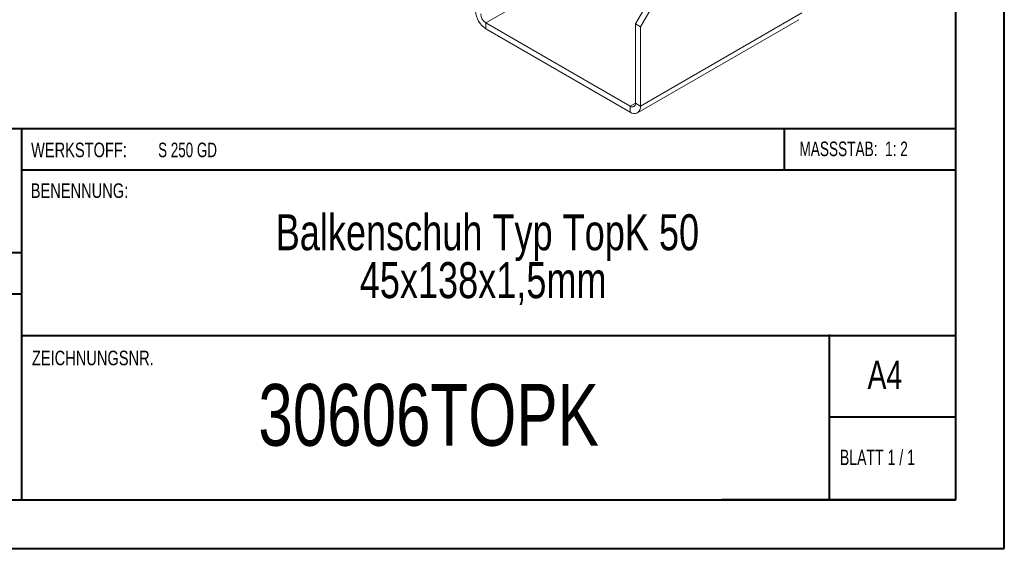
# Model space of a CAD drawing. Header units: millimetres. Extents: x 0 to 210, y 0 to 297.
# Tile 2 of 9: x 109 to 210, y 0 to 55. Entities that reach past the tile are written whole.
import ezdxf

# ---------------------------------------------------------------- set-up
doc = ezdxf.new("R2010")
doc.units = ezdxf.units.MM
doc.styles.add('SLDTEXTSTYLE0', font='TXT', dxfattribs={"width": 0.75})
doc.styles.add('SLDTEXTSTYLE1', font='TXT', dxfattribs={"width": 0.681818})
doc.styles.add('SLDTEXTSTYLE2', font='TXT', dxfattribs={"width": 0.7})
doc.styles.add('SLDTEXTSTYLE3', font='TXT', dxfattribs={"width": 0.6875})

# ---------------------------------------------------------------- blocks, each defined once
blk = doc.blocks.new('SW_NOTE_1')
at = {"color": 0, "linetype": 'Continuous', "lineweight": 0, "char_height": 3.7042, "attachment_point": 2, "style": 'SLDTEXTSTYLE0'}
for s, insert in [('Balkenschuh Typ TopK 50', (29.46, 4.77)), ('45x138x1,5mm', (29.02, -0.16))]:
    blk.add_mtext(s, dxfattribs=dict(at, insert=insert))

msp = doc.modelspace()

# ---------------------------------------------------------------- linework, layer by layer
at = {"color": 7, "linetype": 'Continuous', "lineweight": 40}
for p, q in [((210.08, 0.21), (210.08, 297.21)), ((205.08, 5.21), (205.08, 292.21)), ((205.08, 43.37), (10.11, 43.37)), ((108.91, 43.37), (108.91, 5.12)), ((187.47, 39.12), (187.47, 43.37)), ((205.08, 39.12), (108.91, 39.12)), ((108.91, 30.62), (10.11, 30.62)), ((108.91, 26.37), (10.11, 26.37)), ((108.91, 22.12), (205.08, 22.12)), ((192.08, 5.21), (192.08, 22.21)), ((205.08, 13.71), (192.08, 13.71)), ((10.08, 5.21), (205.08, 5.21)), ((205.08, 5.21), (180.99, 5.21)), ((0.08, 0.21), (210.08, 0.21))]:
    msp.add_line(p, q, dxfattribs=at)
at = {"color": 7, "linetype": 'Continuous', "lineweight": 15}
for p, q in [((156.73, 54.28), (173.34, 63.87)), ((172.11, 54.18), (176, 60.91)), ((172.64, 53.87), (176.53, 60.61)), ((172.64, 45.7), (189.25, 55.3)), ((156.73, 54.28), (156.73, 53.66)), ((171.58, 45.7), (156.73, 54.28)), ((172.11, 54.18), (172.64, 53.87)), ((172.11, 46.01), (172.11, 54.18)), ((172.33, 45.02), (188.94, 54.61)), ((172.64, 45.7), (172.64, 53.87)), ((171.58, 45.09), (156.73, 53.66)), ((172.11, 46.01), (171.58, 45.7)), ((171.58, 45.7), (171.58, 45.09)), ((172.11, 46.01), (172.64, 45.7))]:
    msp.add_line(p, q, dxfattribs=at)
for centre, radius, start, end in [((157.97, 55.61), 2.31, 182.6055, 237.3945), ((157.35, 55.25), 1.15, 182.6055, 237.3945), ((171.78, 45.96), 0.328, 230.7967, 9.214), ((171.99, 45.6), 0.655, 230.7967, 9.214)]:
    msp.add_arc(centre, radius, start, end, dxfattribs=at)

# ---------------------------------------------------------------- block references
at = {"color": 7, "linetype": 'Continuous', "lineweight": 0}
msp.add_blockref('SW_NOTE_1', (127.42, 29.82), dxfattribs=at)

# ---------------------------------------------------------------- texts
for s, insert, char_height, attachment_point, style in [('WERKSTOFF:', (109.91, 41.96), 1.5, 1, 'SLDTEXTSTYLE0'), ('S 250 GD', (122.99, 41.96), 1.5, 1, 'SLDTEXTSTYLE3'), ('MASSSTAB:  1: 2', (188.99, 42.07), 1.5, 1, 'SLDTEXTSTYLE2'), ('BENENNUNG:', (109.88, 37.77), 1.5, 1, 'SLDTEXTSTYLE0'), ('ZEICHNUNGSNR.', (110, 20.55), 1.5, 1, 'SLDTEXTSTYLE0'), ('A4', (196, 19.52), 2.91, 1, 'SLDTEXTSTYLE0'), ('30606TOPK', (150.83, 17.12), 6.35, 2, 'SLDTEXTSTYLE0'), ('BLATT 1 / 1', (193.16, 10.36), 1.5875, 1, 'SLDTEXTSTYLE1')]:
    msp.add_mtext(s, dxfattribs=dict(at, insert=insert, char_height=char_height, attachment_point=attachment_point, style=style))

doc.saveas('drawing.dxf')
